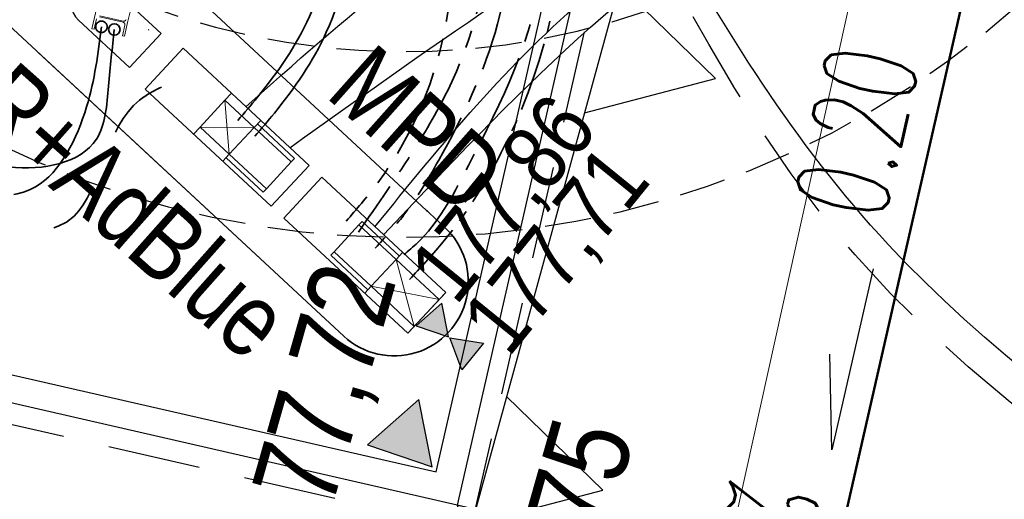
# Model space of a CAD drawing. Header units: metres. Extents: x 964 to 7125, y -212 to 9570.
# Tile 87 of 185: x 1925.83 to 1936.44, y 244.53 to 249.7. Entities that reach past the tile are written whole.
import ezdxf
from ezdxf import colors
from ezdxf.entities.mleader import LeaderData, LeaderLine
from ezdxf.enums import TextEntityAlignment as Align
from ezdxf.math import Vec2, Vec3

# ---------------------------------------------------------------- set-up
doc = ezdxf.new("R2010")
doc.units = ezdxf.units.M
for name, pattern in [('0', [0]), ('CENTER', [50.8, 31.75, -6.35, 6.35, -6.35]), ('CENTER2', [1.125, 0.75, -0.125, 0.125, -0.125]), ('CIĄGłA', [0]), ('DASHED', [0.75, 0.5, -0.25]), ('HIDDEN', [0.375, 0.25, -0.125]), ('HIDDENX2', [0.75, 0.5, -0.25])]:
    doc.linetypes.add(name, pattern=pattern)
for name, color, linetype, lineweight in [('_IE', 240, 'Continuous', 9), ('_ON', 10, 'Continuous', 35), ('_Pb95', 94, 'Continuous', 35), ('_Pb98', 160, 'Continuous', 35), ('_U95', 30, 'Continuous', 35), ('_VRS', 210, 'Continuous', 35), ('AGP1_HATCH', 7, 'Continuous', 5), ('AGP1_koncepcja', 6, 'Continuous', 50), ('BK_Beton', 2, 'Continuous', 15), ('IS', 7, 'Continuous', 15), ('IS-KD-czysta', 92, 'Continuous', 50), ('IS-KD-opis', 96, 'Continuous', 30), ('IS-KD-opis-rzedne', 96, 'Continuous', 30), ('LINIE PRZEKROJOWE', 7, 'Continuous', 9), ('opisy', 1, 'Continuous', 20), ('WIATA KONSTRUKCJA', 230, 'Continuous', 20), ('ZP_IE', 1, 'Continuous', 9)]:
    doc.layers.add(name, color=color, linetype=linetype, lineweight=lineweight)
for name, color, linetype in [('AGP1_linie_nieprzekraczalne', 7, 'Continuous'), ('T_wiata', 251, 'Continuous'), ('WYMIARY', 9, 'Continuous'), ('ZP_strefy oddziaływania', 8, 'HIDDEN'), ('zz-odwodnienie', 5, 'Continuous')]:
    doc.layers.add(name, color=color, linetype=linetype)
doc.layers.add('IS-viewport', color=254, linetype='Continuous', lineweight=0, plot=False)
doc.styles.add('ARIAL', font='arial.ttf')
doc.styles.add('IS-0.6', font='simplex.shx', dxfattribs={"width": 0.6})
doc.styles.get("Standard").update_dxf_attribs({"font": 'arial.ttf'})

# ---------------------------------------------------------------- blocks, each defined once
blk = doc.blocks.new('ADBLUE+ON TIR HELLIX II')
at = {"layer": 'BK_Beton', "color": 18, "lineweight": 5, "true_color": 0x000000}
for points in [[(151729, -3290), (149875, -3290), (149875, -2690), (151729, -2690), (151729, -3290)], [(150587, -2793), (150587, -2690)], [(151017, -2793), (151017, -2690)], [(151563, -2741), (151017, -2741)], [(151563, -2793), (151563, -2741)], [(150587, -2793), (151017, -2793), (151017, -3188), (150587, -3188), (150587, -2793)], [(150587, -3188), (151017, -2793)], [(151017, -3188), (150587, -2793)], [(151017, -3188), (151563, -3188), (151563, -2793), (151017, -2793)], [(150587, -3188), (150587, -3290)], [(151017, -3188), (151017, -3290)], [(151563, -3239), (151017, -3239)], [(151563, -3188), (151563, -3239)]]:
    blk.add_lwpolyline(points, dxfattribs=at)
blk = doc.blocks.new('4PROD MPD 8')
at = {"layer": 'BK_Beton', "color": 18, "lineweight": 5, "true_color": 0x000000}
for points in [[(59501, 11319), (57676, 11319), (57676, 11919), (59501, 11919), (59501, 11319)], [(57676, 11816), (57676, 11919)], [(58311, 11816), (58311, 11919)], [(57676, 11816), (58311, 11816), (58311, 11421), (57676, 11421), (57676, 11816)], [(57676, 11421), (58311, 11816)], [(58311, 11421), (57676, 11816)], [(58857, 11867), (58311, 11867)], [(58311, 11421), (58857, 11421), (58857, 11816), (58311, 11816)], [(58857, 11816), (58857, 11867)], [(57676, 11421), (57676, 11319)], [(58311, 11421), (58311, 11319)], [(58857, 11370), (58311, 11370)], [(58857, 11421), (58857, 11370)]]:
    blk.add_lwpolyline(points, dxfattribs=at)
blk = doc.blocks.new('wiata KZT')
at = {"color": 18, "linetype": 'HIDDENX2', "lineweight": 30, "ltscale": 2, "true_color": 0x000000}
blk.add_lwpolyline([(1831.958, 315.809), (1837.796, 341.658), (1847.55, 339.455), (1841.711, 313.607), (1831.958, 315.809)], dxfattribs=at)
at = {"layer": 'T_wiata'}
for p, q in [((1847.312, 339.304), (1841.568, 313.869)), ((1841.341, 314.228), (1846.954, 339.078)), ((1838.231, 318.98), (1838.224, 318.979)), ((1838.231, 318.98), (1838.225, 318.979)), ((1832.56, 316.211), (1841.341, 314.228)), ((1841.568, 313.869), (1832.202, 315.985))]:
    blk.add_line(p, q, dxfattribs=at)
at = {"layer": 'T_wiata', "color": 7, "lineweight": 35}
for points in [[(1841.262, 317.012, 0.014228), (1841.23, 317.043), (1836.389, 321.513, 1), (1835.304, 320.338), (1840.144, 315.868, 0.999899)], [(1841.262, 317.012, 0.014228), (1841.23, 317.043), (1836.389, 321.513, 1), (1835.304, 320.338), (1840.144, 315.868, 0.999899)], [(1841.425, 316.861, -1), (1840.34, 315.686), (1837.034, 318.739, -0.011628), (1837.007, 318.765)], [(1841.262, 317.012), (1841.425, 316.861, -1)]]:
    blk.add_lwpolyline(points, format="xyb", dxfattribs=at)
at = {"layer": 'T_wiata', "flags": 128}
blk.add_lwpolyline([(1837.813, 319.451, 1), (1837.474, 319.083), (1838.025, 318.574), (1838.364, 318.942)], format="xyb", close=True, dxfattribs=at)
at = {"layer": 'WIATA KONSTRUKCJA', "color": 0, "linetype": 'ByBlock', "lineweight": -2}
for points in [[(1837.666, 319.099), (1837.64, 318.986), (1837.618, 318.991), (1837.684, 319.283)], [(1837.701, 319.132), (1837.955, 319.075), (1837.956, 319.074), (1837.956, 319.074), (1837.957, 319.074), (1837.957, 319.074), (1837.958, 319.074), (1837.958, 319.074), (1837.959, 319.074), (1837.959, 319.074), (1837.96, 319.074), (1837.96, 319.074), (1837.961, 319.074), (1837.961, 319.074), (1837.961, 319.074), (1837.962, 319.074), (1837.962, 319.074), (1837.963, 319.074), (1837.963, 319.074), (1837.964, 319.074), (1837.964, 319.074), (1837.965, 319.074), (1837.965, 319.074), (1837.966, 319.074), (1837.966, 319.074), (1837.967, 319.074), (1837.967, 319.075), (1837.968, 319.075), (1837.968, 319.075), (1837.968, 319.075), (1837.969, 319.075), (1837.969, 319.075), (1837.97, 319.075), (1837.97, 319.075), (1837.971, 319.076), (1837.971, 319.076), (1837.972, 319.076), (1837.972, 319.076), (1837.972, 319.076), (1837.973, 319.076), (1837.973, 319.077), (1837.974, 319.077), (1837.974, 319.077), (1837.975, 319.077), (1837.975, 319.078), (1837.975, 319.078), (1837.976, 319.078), (1837.976, 319.078), (1837.977, 319.079), (1837.977, 319.079), (1837.977, 319.079), (1837.978, 319.079), (1837.978, 319.08), (1837.978, 319.08), (1837.979, 319.08), (1837.979, 319.081), (1837.979, 319.081), (1837.98, 319.081), (1837.98, 319.082), (1837.981, 319.082), (1837.981, 319.082), (1837.981, 319.083), (1837.981, 319.083), (1837.982, 319.083), (1837.982, 319.084), (1837.982, 319.084), (1837.983, 319.084), (1837.983, 319.085), (1837.983, 319.085), (1837.984, 319.086), (1837.984, 319.086), (1837.984, 319.086), (1837.984, 319.087), (1837.985, 319.087), (1837.985, 319.087), (1837.985, 319.088), (1837.985, 319.088), (1837.985, 319.089), (1837.986, 319.089), (1837.986, 319.09), (1837.986, 319.09)], [(1838.035, 319.204), (1838.002, 319.059), (1837.969, 318.911), (1837.947, 318.916), (1837.973, 319.03), (1837.973, 319.031), (1837.973, 319.031), (1837.973, 319.031), (1837.973, 319.032), (1837.973, 319.032), (1837.973, 319.033), (1837.974, 319.033), (1837.974, 319.034), (1837.974, 319.034), (1837.974, 319.035), (1837.974, 319.035), (1837.974, 319.036), (1837.974, 319.036), (1837.974, 319.037), (1837.974, 319.037), (1837.974, 319.038), (1837.974, 319.038), (1837.974, 319.039), (1837.974, 319.039), (1837.973, 319.039), (1837.973, 319.04), (1837.973, 319.04), (1837.973, 319.041), (1837.973, 319.041), (1837.973, 319.042), (1837.973, 319.042), (1837.973, 319.043), (1837.973, 319.043), (1837.973, 319.044), (1837.972, 319.044), (1837.972, 319.044), (1837.972, 319.045), (1837.972, 319.045), (1837.972, 319.046), (1837.972, 319.046), (1837.971, 319.047), (1837.971, 319.047), (1837.971, 319.048), (1837.971, 319.048), (1837.971, 319.048), (1837.97, 319.049), (1837.97, 319.049), (1837.97, 319.05), (1837.97, 319.05), (1837.969, 319.05), (1837.969, 319.051), (1837.969, 319.051), (1837.969, 319.052), (1837.968, 319.052), (1837.968, 319.052), (1837.968, 319.053), (1837.968, 319.053), (1837.967, 319.053), (1837.967, 319.054), (1837.967, 319.054), (1837.966, 319.055), (1837.966, 319.055), (1837.966, 319.055), (1837.965, 319.056), (1837.965, 319.056), (1837.965, 319.056), (1837.964, 319.056), (1837.964, 319.057), (1837.964, 319.057), (1837.963, 319.057), (1837.963, 319.058), (1837.962, 319.058), (1837.962, 319.058), (1837.962, 319.058), (1837.961, 319.059), (1837.961, 319.059), (1837.96, 319.059), (1837.96, 319.059), (1837.96, 319.06), (1837.959, 319.06), (1837.959, 319.06), (1837.958, 319.06), (1837.958, 319.061), (1837.958, 319.061), (1837.957, 319.061), (1837.957, 319.061), (1837.956, 319.061), (1837.956, 319.061), (1837.955, 319.062), (1837.955, 319.062), (1837.954, 319.062), (1837.954, 319.062), (1837.954, 319.062), (1837.953, 319.062), (1837.953, 319.062), (1837.698, 319.12)]]:
    blk.add_lwpolyline(points, dxfattribs=at)
at = {"layer": 'BK_Beton', "color": 18, "lineweight": 5, "true_color": 0x000000, "xscale": 0.0009999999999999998, "yscale": 0.0009999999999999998, "zscale": 0.0009999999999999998, "rotation": 317.2340558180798}
blk.add_blockref('ADBLUE+ON TIR HELLIX II', (1730.399, 422.524), dxfattribs=at)
at = {"layer": 'BK_Beton', "color": 18, "lineweight": 0, "true_color": 0x000000, "xscale": -0.0009999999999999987, "yscale": 0.0009999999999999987, "zscale": 0.0009999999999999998, "rotation": 317.2456060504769}
blk.add_blockref('4PROD MPD 8', (1875.697, 268.253), dxfattribs=at)
at = {"layer": 'opisy', "style": 'ARIAL', "width": 0.8}
for s, p in [('ON TIR+AdBlue', (1834.482, 319.654)), ('MPD', (1840.124, 318.272))]:
    blk.add_text(s, height=0.8, rotation=318.4708, dxfattribs=at).set_placement(p)
blk = doc.blocks.new('d_rzędna')
at = {"layer": 'zz-odwodnienie'}
blk.add_hatch(color=0, dxfattribs=at).paths.add_polyline_path([(0, 0), (0.369, 0.639), (-0.369, 0.639)])
at = {"layer": 'zz-odwodnienie', "color": 0}
for p, q in [((-0.369, 0.639), (0, 0)), ((0.369, 0.639), (-0.369, 0.639)), ((-0.369, 0.639), (0, 0)), ((0.369, 0.639), (-0.369, 0.639)), ((0, 0), (0.369, 0.639)), ((0, 0), (0.369, 0.639))]:
    blk.add_line(p, q, dxfattribs=at)
blk = doc.blocks.new('opracowanie drogowe 20250115 konstantynów')
at = {"layer": 'zz-odwodnienie', "color": 5, "linetype": 'CIĄGłA', "lineweight": 0, "yscale": 0.5, "zscale": 0.5}
for p, xscale, rotation in [((1930.449, 246.284), 0.5, 41.31015859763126), ((1930.462, 246.271), -0.4999999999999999, 231.0473893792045)]:
    blk.add_blockref('d_rzędna', p, dxfattribs=dict(at, xscale=xscale, rotation=rotation))
at = {"layer": 'zz-odwodnienie', "color": 5, "linetype": 'CIĄGłA', "lineweight": 0}
for p, rotation in [((1930.273, 244.883), 41.31015859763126), ((1930.273, 244.883), 41.31015859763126), ((1930.273, 244.883), 41.31015859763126), ((1930.543, 244.471), 227.0232018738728), ((1930.543, 244.471), 227.0232018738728), ((1930.543, 244.471), 227.0232018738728)]:
    blk.add_blockref('d_rzędna', p, dxfattribs=dict(at, rotation=rotation))
at = {"layer": 'zz-odwodnienie', "width": 5.78409, "attachment_point": 1}
for s, insert, char_height, rotation in [('{\\fArial Narrow|b0|i0|c238|p34;177,86}', (1929.986, 247.05, 0), 0.7, 50.9326), ('{\\fArial Narrow|b0|i0|c238|p34;177,71}', (1930.554, 246.493, 0), 0.7, 50.9326), ('{\\fArial Narrow|b0|i0|c238|p34;177,72}', (1928.163, 244.107), 0.9, 74.1295), ('{\\fArial Narrow|b0|i0|c238|p34;177,75}', (1930.731, 242.432), 0.9, 74.1295), ('{\\fArial Narrow|b0|i0|c238|p34;177,75}', (1930.731, 242.432), 0.9, 74.1295), ('{\\fArial Narrow|b0|i0|c238|p34;177,75}', (1930.731, 242.432), 0.9, 74.1295)]:
    blk.add_mtext(s, dxfattribs=dict(at, insert=insert, char_height=char_height, rotation=rotation))
blk = doc.blocks.new('PRZEKRÓJ TERENU OPIS PZT')
at = {"color": 251, "true_color": 0x636466}
blk.add_lwpolyline([(2712.743, -19.582), (2800.188, -19.298)], dxfattribs=at)
blk = doc.blocks.new('LINIA ZABUDOWY1')
at = {"layer": 'AGP1_linie_nieprzekraczalne', "ltscale": 0.05}
for points in [[(43.575, 0), (48.417, 0), (47.647, 1.333), (46.91, 0)], [(43.575, 0), (48.417, 0), (47.647, 1.333), (46.91, 0)], [(48.417, 0), (53.259, 0), (52.489, 1.333), (51.751, 0)], [(48.417, 0), (53.259, 0), (52.489, 1.333), (51.751, 0)]]:
    blk.add_lwpolyline(points, dxfattribs=at)
blk = doc.blocks.new('TP_20250415')
at = {"color": 2, "linetype": '0', "lineweight": 30, "ltscale": 0.1}
blk.add_open_spline([(21.827, -19.231, 0), (22.097, -18.149, 0), (23.903, -10.907, 0), (8.957, -6.346, 0), (6.271, 2.065, 0), (2.985, 5.865, 0), (3.787, 6.69, 0), (4.083, 6.993, 0)], degree=3, knots=[0, 0, 0, 0, 3.201083, 21.422723, 30.578449, 32.539306, 33.682043, 33.682043, 33.682043, 33.682043], dxfattribs=at)
at = {"layer": '_ON', "linetype": 'CENTER2'}
blk.add_open_spline([(-2.881, 12.349, 0), (-2.456, 12.216, 0), (-1.435, 11.897, 0), (-0.205, 11.182, 0), (0.36, 8.489, 0), (2.824, 4.494, 0), (6.33, 1.071, 0), (5.487, -1.918, 0), (4.683, -3.166, 0), (4.299, -3.578, 0), (4.181, -3.705, 0)], degree=3, knots=[0, 0, 0, 0, 1.319171, 3.166507, 5.396118, 11.67374, 16.088455, 18.878747, 20.04457, 20.564695, 20.564695, 20.564695, 20.564695], dxfattribs=at)
at = {"layer": '_ON'}
for points, knots in [([(-2.918, 12.156, 0), (-2.645, 12.059, 0), (-1.945, 11.811, 0), (-0.25, 11.048, 0), (-0.797, 9.226, 0), (0.168, 6.365, 0), (2.062, 3.95, 0), (3.575, 1.925, 0), (3.675, -0.589, 0), (2.881, -1.734, 0), (2.586, -2.078, 0), (2.515, -2.16, 0)], [0, 0, 0, 0, 1.017628, 2.613121, 4.641164, 7.478472, 10.250982, 13.352045, 16.093368, 17.127803, 17.455054, 17.455054, 17.455054, 17.455054]), ([(-2.775, 11.927, 0), (-2.431, 11.788, 0), (-1.549, 11.431, 0), (-0.441, 10.593, 0), (-0.957, 9.438, 0), (-0.02, 6.389, 0), (1.627, 4.173, 0), (3.368, 1.965, 0), (3.478, -0.451, 0), (2.698, -1.564, 0), (2.403, -1.908, 0), (2.332, -1.99, 0)], [0, 0, 0, 0, 1.017628, 2.613121, 4.680725, 7.72363, 10.535635, 13.321454, 15.968978, 17.003412, 17.330663, 17.330663, 17.330663, 17.330663])]:
    blk.add_open_spline(points, degree=3, knots=knots, dxfattribs=at)
at = {"layer": '_Pb95', "linetype": 'CENTER', "ltscale": 0.03}
blk.add_open_spline([(-6.001, 13.061, 0), (-5.607, 12.919, 0), (-4.677, 12.584, 0), (-4.609, 12.715, 0), (-2.75, 10.175, 0), (-4.785, 13.438, 0), (2.612, 4.452, 0), (3.21, 3.624, 0), (4.584, 2.243, 0), (5.373, 0.836, 0), (5.253, -0.925, 0), (4.653, -2.172, 0), (4.177, -2.969, 0), (3.913, -3.257, 0), (3.814, -3.365, 0)], degree=3, knots=[0, 0, 0, 0, 0.834438, 1.96548, 2.939565, 9.339221, 12.05416, 14.399699, 15.80133, 17.384105, 19.19243, 20.793283, 21.52445, 21.963632, 21.963632, 21.963632, 21.963632], dxfattribs=at)
at = {"layer": '_Pb98', "linetype": 'CENTER', "ltscale": 0.03}
blk.add_open_spline([(-4.57, 19.302, 0), (-4.296, 19.245, 0), (-3.893, 19.162, 0), (-2.441, 18.757, 0), (-3.193, 16.104, 0), (-1.041, 15.873, 0), (-0.192, 12.638, 0), (-0.449, 10.381, 0), (-0.096, 7.864, 0), (1.562, 5.51, 0), (3.02, 3.552, 0), (4.594, 2.017, 0), (5.208, 0.289, 0), (4.846, -1.267, 0), (4.204, -2.372, 0), (3.84, -2.895, 0), (3.631, -3.195, 0)], degree=3, knots=[0, 0, 0, 0, 0.489404, 0.721137, 2.157699, 6.644342, 8.91539, 11.007707, 13.613986, 16.252068, 19.515403, 20.964386, 22.799254, 24.722286, 25.535283, 26.632656, 26.632656, 26.632656, 26.632656], dxfattribs=at)
at = {"layer": '_U95', "color": 4, "linetype": 'CENTER', "ltscale": 0.1}
blk.add_circle((0.861, -0.981, 0), 0.0618, dxfattribs=at)
at = {"layer": '_U95', "color": 30, "linetype": 'CENTER', "ltscale": 0.03}
blk.add_open_spline([(-1.451, 18.588, 0), (-1.252, 18.544, 0), (-0.691, 18.42, 0), (0.781, 17.525, 0), (0.915, 14.578, 0), (-0.454, 11.287, 0), (0.193, 8.4, 0), (1.583, 5.924, 0), (3.503, 3.633, 0), (5.232, 1.841, 0), (5.852, -0.489, 0), (5.022, -2.078, 0), (4.461, -3.169, 0), (4.106, -3.45, 0), (3.998, -3.535, 0)], degree=3, knots=[0, 0, 0, 0, 0.486376, 1.371302, 6.448663, 9.583229, 11.568305, 15.076809, 18.02101, 20.53708, 22.48121, 24.754172, 25.694945, 26.104881, 26.104881, 26.104881, 26.104881], dxfattribs=at)
at = {"layer": '_U95', "color": 4, "linetype": 'CENTER', "ltscale": 0.1}
for points in [[(-4.213, 8.136, 0), (-4.607, 8.233, 0), (-5.109, 8.045, 0), (-5.608, 6.691, 0), (-5.71, 5.062, 0), (-5.774, 1.954, 0), (-3.903, -1.399, 0), (-1.094, -2.664, 0), (0.151, -2.705, 0), (0.701, -1.844, 0), (0.861, -0.981, 0)], [(-3.881, 8.07, 0), (-3.608, 7.936, 0), (-3.72, 5.18, 0), (-3.94, 1.766, 0), (-3.12, -1.337, 0), (-1.392, -2.654, 0), (0.566, -3.021, 0), (1.273, -1.77, 0), (1.508, -1.63, 0)]]:
    blk.add_spline(points, degree=3, dxfattribs=at)
at = {"layer": '_VRS', "ltscale": 0.01}
blk.add_circle((1, -1.011, 0), 0.0618, dxfattribs=at)
at = {"layer": '_VRS', "linetype": 'CENTER', "ltscale": 0.03}
blk.add_open_spline([(-5.94, 12.57, 0), (-5.647, 12.458, 0), (-4.766, 12.122, 0), (-3.612, 10.789, 0), (-1.893, 8.145, 0), (1.791, 4.997, 0), (4.259, 1.973, 0), (4.862, -0.361, 0), (4.33, -2.122, 0), (3.61, -2.948, 0), (3.5, -3.074, 0)], degree=3, knots=[0, 0, 0, 0, 0.582404, 1.750037, 5.728876, 13.043005, 15.569504, 17.307114, 20.093754, 20.595371, 20.595371, 20.595371, 20.595371], dxfattribs=at)
at = {"layer": '_VRS', "ltscale": 0.01}
blk.add_open_spline([(-0.805, 0.749, 0), (-0.941, 0.577, 0), (-1.425, -0.037, 0), (-1.823, -1.556), (-0.463, -2.672, 0), (0.882, -2.402, 0), (0.935, -1.598, 0), (0.978, -1.209, 0), (1, -1.011, 0)], degree=3, knots=[0, 0, 0, 0, 0.657043, 2.341226, 4.042386, 5.029772, 5.615894, 6.229166, 6.229166, 6.229166, 6.229166], dxfattribs=at)
at = {"layer": 'AGP1_koncepcja', "color": 4, "linetype": 'DASHED', "lineweight": 30, "ltscale": 2}
blk.add_open_spline([(0.368, -0.339, 0), (-0.074, -0.722, 0), (-1.242, -1.738, 0), (-6.215, -0.992, 0), (-5.201, 8.992, 0), (-4.377, 8.833, 0), (-3.91, 8.743, 0)], degree=3, knots=[0, 0, 0, 0, 0.794851, 2.103539, 2.840654, 3.806503, 3.806503, 3.806503, 3.806503], dxfattribs=at)
at = {"layer": 'AGP1_koncepcja', "color": 2, "linetype": 'DASHED', "lineweight": 30, "ltscale": 2}
blk.add_open_spline([(21.625, -19.18, 0), (21.953, -18.171, 0), (23.144, -10.442, 0), (8.538, -6.858, 0), (6.083, 2.281, 0), (2.681, 5.963, 0), (3.637, 6.879, 0), (3.902, 7.152, 0)], degree=3, knots=[0, 0, 0, 0, 3.183067, 21.404707, 30.560433, 32.52129, 33.664026, 33.664026, 33.664026, 33.664026], dxfattribs=at)
blk = doc.blocks.new('*U131')
at = {"color": 0, "linetype": 'Continuous', "lineweight": -2}
blk.add_lwpolyline([(-0.07, 1.042), (-0.515, -0.908), (-0.536, 0.122)], dxfattribs=at)
at = {"layer": 'IS-viewport'}
blk.add_line((-0.223, -0.975), (0.223, 0.975), dxfattribs=at)
at = {"color": 0, "linetype": 'Continuous', "lineweight": -2, "style": 'IS-0.6', "width": 0.6}
blk.add_attdef('OPIS-P', (0.041, 1.529), '', height=1, rotation=77.143, dxfattribs=at)
blk.add_attdef('OPIS-POD', text='', height=1, rotation=77.143, dxfattribs=at).set_placement((0.292, -0.067), align=Align.TOP_CENTER)
blk.add_attdef('OPIS-L', text='', height=1, rotation=77.143, dxfattribs=at).set_placement((-0.626, -1.396), align=Align.RIGHT)
blk = doc.blocks.new('IS-opis-studni-P-0.6')
at = {"color": 0, "linetype": 'Continuous', "lineweight": 15, "transparency": 16777216}
blk.add_line((0, 0), (3.5, 0), dxfattribs=at)
at = {"color": 0, "linetype": 'Continuous', "lineweight": -2, "transparency": 16777216, "style": 'IS-0.6', "width": 0.6}
for p in [(1.75, 0.25), (1.75, -1.25), (1.75, -2.5)]:
    blk.add_attdef('000,00', text='', height=1, dxfattribs=at).set_placement(p, align=Align.CENTER)
blk.add_attdef('S0', text='', height=1.25, dxfattribs=at).set_placement((3.75, 0), align=Align.MIDDLE_LEFT)
blk = doc.blocks.new('_None', base_point=(2.5, 0))
blk = doc.blocks.new('IE_20251212')
at = {"layer": '_IE', "color": 6, "lineweight": -3}
for points in [[(-14.099, -49.351), (-1.811, -44.776), (5.057, -43.963), (16.575, -44.139)], [(-13.466, -56.243), (-12.849, -53.401), (0.5, -44.587), (2.867, -44.254), (16.556, -44.221)], [(6.563, -49.444), (10.978, -45.655), (16.556, -44.221)], [(5.078, -48.064), (8.408, -45.654), (13.565, -44.77), (16.536, -44.31)]]:
    blk.add_spline(points, degree=3, dxfattribs=at)
at = {"layer": '_IE', "linetype": 'CIĄGłA', "lineweight": -3}
for points in [[(5.553, -48.505), (10.075, -45.559), (12.513, -44.621), (16.389, -44.955)], [(6.469, -49.357), (8.79, -46.85), (12.723, -45.008), (16.36, -45.08)]]:
    blk.add_spline(points, degree=3, dxfattribs=at)
blk = doc.blocks.new('IS_2025-10-21')
at = {"layer": 'IS-KD-czysta', "ltscale": 2}
blk.add_line((1936.273, 251.131), (1933.261, 237.935), dxfattribs=at)
at = {"layer": 'IS-KD-opis'}
ref = blk.add_blockref('*U131', (1935.096, 245.975), dxfattribs=at)
ref.add_attrib('OPIS-P', '0.20', (1935.137, 247.504), dxfattribs={"layer": '0', "color": 0, "linetype": 'Continuous', "lineweight": -2, "height": 1, "rotation": 77.143, "style": 'IS-0.6', "width": 0.6})
ref.add_attrib('OPIS-L', '0.5%', dxfattribs={"layer": '0', "color": 0, "linetype": 'Continuous', "lineweight": -2, "height": 1, "rotation": 77.143, "style": 'IS-0.6', "width": 0.6}).set_placement((1934.47, 244.579), align=Align.RIGHT)
at = {"layer": 'IS-KD-opis-rzedne'}
ml = blk.add_multileader_block('Standard', dxfattribs=at)
ml.set_content('IS-opis-studni-P-0.6', color=256)
ml.set_attribute('S0', 'D12', width=0)
ml.set_attribute('000,00', '177,78', width=0)
ml.set_attribute('000,00', '176,33', width=0)
ml.set_attribute('000,00', '', width=0)
ml.set_leader_properties(linetype='Continuous', lineweight=9)
ml.set_arrow_properties(name='NONE')
ml.build(insert=Vec2(0, 0))
ml.multileader.update_dxf_attribs({"has_dogleg": 0, "text_left_attachment_type": 6, "text_right_attachment_type": 6, "dogleg_length": 0, "arrow_head_size": 5, "block_connection_type": 1})
ctx = ml.context
ctx.base_point, ctx.char_height, ctx.arrow_head_size, ctx.landing_gap_size, ctx.plane_origin = Vec3(1965.211, 240.978), 20, 5, 5, Vec3(1942.494, 248.024)
ctx.left_attachment, ctx.right_attachment, ctx.text_align_type, ctx.attachment_type = 6, 6, 2, 1
notes = []
notes.append((ctx, [(1, (1, 1, 0), (1965.211, 240.978), (1, 0), 0, [(0, [(1936.273, 251.131)], 0, [])])]))
ctx.block.insert = Vec3(1965.211, 240.978)
for ctx, leaders in notes:
    for number, flags, end, landing, length, lines in leaders:
        leader = LeaderData()
        leader.index, (leader.has_last_leader_line, leader.has_dogleg_vector, leader.attachment_direction) = number, flags
        leader.last_leader_point, leader.dogleg_vector, leader.dogleg_length = Vec3(end), Vec3(landing), length
        for number, points, colour, breaks in lines:
            line = LeaderLine()
            line.index, line.vertices, line.color, line.breaks = number, Vec3.list(points), colors.encode_raw_color(colour), breaks
            leader.lines.append(line)
        ctx.leaders.append(leader)
blk = doc.blocks.new('A$C273a521e')
at = {"layer": 'IS'}
blk.add_blockref('IS_2025-10-21', (-1902.907, -313.015), dxfattribs=at)

msp = doc.modelspace()

# ---------------------------------------------------------------- hatches: boundary and pattern name
at = {"layer": 'AGP1_HATCH', "transparency": 33554625}
h = msp.add_hatch(dxfattribs=at)
h.set_pattern_fill('GRASS', color=64, scale=0.02)
edge = h.paths.add_edge_path()
edge.add_line((1918.027, 281.175), (1917.733, 280.104))
edge.add_arc((1955.219, 442.4), 166.569, 256.99439, 258.15001)
edge.add_line((1921.014, 279.381), (1921.294, 279.32))
edge.add_line((1921.294, 279.32), (1921.412, 279.868))
edge.add_line((1921.412, 279.868), (1923.034, 279.518))
edge.add_line((1923.034, 279.518), (1922.916, 278.971))
edge.add_line((1922.916, 278.971), (1933.465, 276.699))
edge.add_line((1933.465, 276.699), (1934.496, 277.431))
edge.add_line((1934.496, 277.431), (1918.027, 281.175))
edge = h.paths.add_edge_path()
edge.add_line((1934.496, 277.431), (1933.465, 276.699))
edge.add_line((1933.465, 276.699), (1961.673, 270.625))
edge.add_arc((1959.178, 261.982), 8.996, -9.9, 73.8971, ccw=False)
edge.add_line((1968.04, 260.435), (1961.28, 230.82))
edge.add_line((1961.28, 230.82), (1960.644, 230.965))
edge.add_line((1960.644, 230.965), (1959.265, 224.923))
edge.add_line((1959.265, 224.923), (1955.033, 225.889))
edge.add_line((1955.033, 225.889), (1956.408, 231.912))
edge.add_line((1956.408, 231.912), (1953.023, 230.989))
edge.add_line((1953.023, 230.989), (1949.226, 231.856))
edge.add_line((1949.226, 231.856), (1948.815, 230.055))
edge.add_line((1948.815, 230.055), (1944.094, 231.129))
edge.add_line((1944.094, 231.129), (1944.506, 232.933))
edge.add_line((1944.506, 232.933), (1938.433, 234.319))
edge.add_line((1938.433, 234.319), (1936.698, 235.491))
edge.add_arc((1936.199, 234.803), 0.85, 53.9932, 167.1431)
edge.add_line((1935.37, 234.992), (1934.079, 229.338))
edge.add_line((1934.079, 229.338), (1929.936, 230.283))
edge.add_line((1929.936, 230.283), (1930.303, 231.892))
edge.add_line((1930.303, 231.892), (1911.146, 236.264))
edge.add_line((1911.146, 236.264), (1911.146, 236.264))
edge.add_line((1911.146, 236.264), (1911.58, 238.166))
edge.add_line((1911.58, 238.166), (1907.68, 239.056))
edge.add_line((1907.68, 239.056), (1908.392, 242.175))
edge.add_line((1908.392, 242.175), (1913.603, 262.804))
edge.add_arc((1910.839, 263.502), 2.85, 345.8235, 357.6929)
edge.add_line((1913.687, 263.387), (1913.781, 265.726))
edge.add_line((1913.781, 265.726), (1905.257, 234.685))
edge.add_line((1905.257, 234.685), (1959.667, 222.315))
edge.add_line((1959.667, 222.315), (1970.727, 269.195))
edge.add_line((1970.727, 269.195), (1934.496, 277.431))

# ---------------------------------------------------------------- block references
at = {"linetype": 'CIĄGłA', "lineweight": 5, "rotation": 359.8705193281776}
msp.add_blockref('wiata KZT', (88.271, -65.236), dxfattribs=at)
at = {"layer": 'zz-odwodnienie'}
msp.add_blockref('opracowanie drogowe 20250115 konstantynów', (0, 0), dxfattribs=at)

# ---------------------------------------------------------------- next in the draw order: block references
at = {"layer": 'LINIE PRZEKROJOWE', "color": 18, "linetype": 'CIĄGłA', "lineweight": 5, "true_color": 0x000000, "rotation": 77.33843703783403}
msp.add_blockref('PRZEKRÓJ TERENU OPIS PZT', (1310.728, -2439.278), dxfattribs=at)

# ---------------------------------------------------------------- next in the draw order: linework, layer by layer
at = {"layer": 'ZP_strefy oddziaływania', "ltscale": 2}
for points in [[(1921.928, 264.811), (1922.335, 265.251, -0.414214), (1936.467, 265.787), (1937.177, 265.129, -0.414214), (1937.713, 250.997), (1937.305, 250.557, -0.414214), (1923.173, 250.021), (1922.463, 250.679, -0.414214)], [(1923.394, 263.451), (1923.802, 263.891, -0.414214), (1935.108, 264.32), (1935.817, 263.662, -0.414214), (1936.246, 252.357), (1935.838, 251.917, -0.414214), (1924.532, 251.488), (1923.823, 252.146, -0.414214)], [(1978.757, 222.935), (1979.213, 224.907, 0.414214), (1956.748, 260.898), (1949.71, 262.526, 0.414214), (1913.719, 240.061), (1913.263, 238.089, 0.414214), (1935.728, 202.099), (1942.766, 200.47, 0.414214)]]:
    msp.add_lwpolyline(points, format="xyb", close=True, dxfattribs=at)
at = {"layer": 'ZP_strefy oddziaływania', "ltscale": 2, "elevation": 0}
msp.add_lwpolyline([(1953.743, 260.857), (1952.183, 261.213, 0.414214), (1916.259, 238.641), (1916.115, 238.007, 0.414214), (1938.687, 202.083), (1940.247, 201.727, 0.414214), (1976.17, 224.3), (1976.315, 224.933, 0.414214)], format="xyb", close=True, dxfattribs=at)

# ---------------------------------------------------------------- next in the draw order: block references
at = {"layer": '_IE'}
msp.add_blockref('IE_20251212', (1923.187, 296.825), dxfattribs=at)
at = {"layer": 'AGP1_linie_nieprzekraczalne', "xscale": 0.9500000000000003, "yscale": 0.9500000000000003, "zscale": 0.9500000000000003, "rotation": 254.6595285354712}
msp.add_blockref('LINIA ZABUDOWY1', (1944.082, 293.053), dxfattribs=at)
at = {"layer": 'WYMIARY', "color": 3}
msp.add_blockref('A$C273a521e', (1902.907, 313.015), dxfattribs=at)
at = {"layer": 'ZP_IE'}
msp.add_blockref('TP_20250415', (1925.846, 250.604, 0), dxfattribs=at)

doc.saveas('drawing.dxf')
